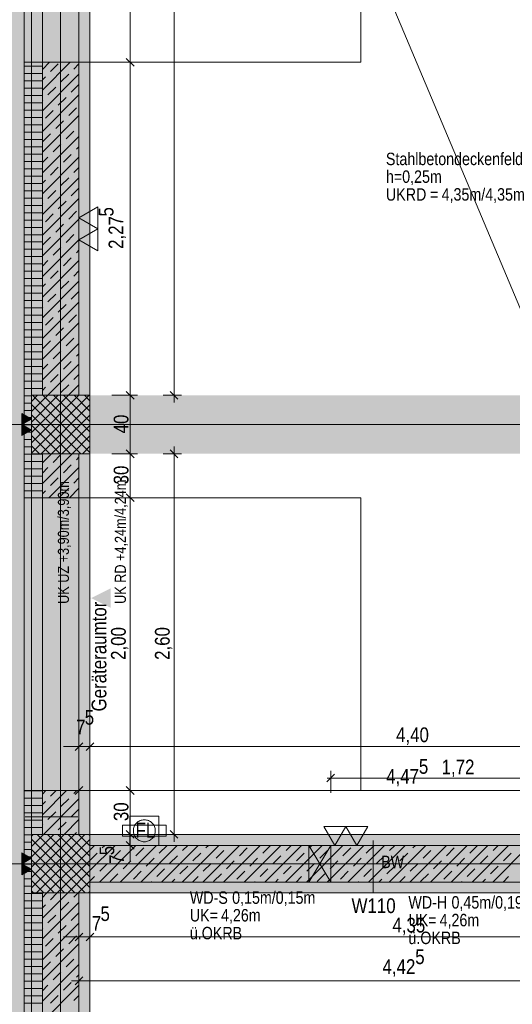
# Model space of a CAD drawing. Extents: x -620 to 300, y 62 to 1162.
# Tile 36 of 49: x -461 to -394, y 530 to 665. Entities that reach past the tile are written whole.
import ezdxf
from ezdxf.lldxf.tags import DXFTag

# ---------------------------------------------------------------- set-up
doc = ezdxf.new("R2010")
doc.units = 0
doc.layers.get('0').update_dxf_attribs({"lineweight": 13})
for name, color, linetype, lineweight, true_color in [('00_Beschriftung UZ', 3, 'Continuous', 35, 0x00ff00), ('30 -33 Aussenwände- 3 Aussenstützen', 7, 'Continuous', 50, 0x0000dd), ('30 -34 Innenwände- 1 tragend', 7, 'Continuous', 13, 0xdd0806), ('30 -34 Innenwände- 11 Durchbruch', 4, 'Continuous', 9, 0x00ffff), ('30 -34 Innenwände- 2 nichttragend', 7, 'Continuous', 18, 0xff7fe6), ('30 -34 Innenwände- 4 Türen_Fenster', 7, 'Continuous', 15, 0x9955ff), ('30 -35 Decken- 1 Konstruktion-Träger- Stahlbeton', 7, 'Continuous', 13, 0x33aa00), ('40 -47 Nutzungspez. Anlagen- 4 Feuerlöschanlagen', 7, 'Continuous', 9, 0xff7fff), ('70 -72 Beschriftung- 1 Beschriftung allgemein', 7, 'Continuous', 9, 0xff6633), ('70 -72 Beschriftung- 2 Beschriftung Bauteile', 7, 'Continuous', 9, 0x9999ff), ('70 -76 Bemaßung- 2 Allgemein', 9, 'Continuous', 5, 0x808080), ('iwb_Layout BA_Markierung', 7, 'Continuous', 9, 0xbadcdc), ('iwb_Schraffur_BW', 7, 'Continuous', 13, 0x7400e8), ('iwb_Schraffur_Unterzug', 7, 'Continuous', 5, 0xffffcc), ('iwb_Sichtbeton', 2, 'Continuous', 50, 0xffff00), ('iwb_Sichtbeton-Shading', 2, 'Continuous', 50, 0xffff00)]:
    doc.layers.add(name, color=color, linetype=linetype, lineweight=lineweight, true_color=true_color)
for name, color, linetype, lineweight in [('70 -71 Achsen- 1 Gebäudeachsen', 7, 'STRICHPUNKT2-A06G945V8I', 18), ('70 -73 Bauteildarst.- 2 verdeckt 0.15', 7, 'fein_strichliert-A06G945W8I', 15), ('70 -75 Raumstempel- 3 Wandstempel', 7, 'Continuous', 50), ('Keine', 7, 'Continuous', 9)]:
    doc.layers.add(name, color=color, linetype=linetype, lineweight=lineweight)
doc.styles.get("Standard").update_dxf_attribs({"font": 'ARIALN.TTF'})
tags = doc.linetypes.add('fein_strichliert-A06G945W8I', pattern=[4, 1, -2, 1]).pattern_tags.tags
tags[8:9] = [DXFTag(74, 4), DXFTag(75, 0), DXFTag(340, '0'), DXFTag(46, 0.0), DXFTag(50, 0.0), DXFTag(44, 0.0), DXFTag(45, 0.0)]
tags[6:7] = [DXFTag(74, 4), DXFTag(75, 0), DXFTag(340, '0'), DXFTag(46, 0.0), DXFTag(50, 0.0), DXFTag(44, 0.0), DXFTag(45, 0.0)]
tags[4:5] = [DXFTag(74, 4), DXFTag(75, 0), DXFTag(340, '0'), DXFTag(46, 0.0), DXFTag(50, 0.0), DXFTag(44, 0.0), DXFTag(45, 0.0)]
tags = doc.linetypes.add('STRICHPUNKT2-A06G945V8I', pattern=[12.7, 6.35, -3.175, 0, -3.175]).pattern_tags.tags
tags[10:11] = [DXFTag(74, 4), DXFTag(75, 0), DXFTag(340, '0'), DXFTag(46, 0.0), DXFTag(50, 0.0), DXFTag(44, 0.0), DXFTag(45, 0.0)]
tags[8:9] = [DXFTag(74, 4), DXFTag(75, 0), DXFTag(340, '0'), DXFTag(46, 0.0), DXFTag(50, 0.0), DXFTag(44, 0.0), DXFTag(45, 0.0)]
tags[6:7] = [DXFTag(74, 4), DXFTag(75, 0), DXFTag(340, '0'), DXFTag(46, 0.0), DXFTag(50, 0.0), DXFTag(44, 0.0), DXFTag(45, 0.0)]
tags[4:5] = [DXFTag(74, 4), DXFTag(75, 0), DXFTag(340, '0'), DXFTag(46, 0.0), DXFTag(50, 0.0), DXFTag(44, 0.0), DXFTag(45, 0.0)]

# ---------------------------------------------------------------- blocks, each defined once
blk = doc.blocks.new('Shading-A06G94398I', base_point=(-121.58, 831.65))
at = {"layer": 'iwb_Sichtbeton-Shading', "color": 51, "true_color": 0xffff7f}
blk.add_solid([(-363.88, 552.25), (-363.28, 551.65), (-451.58, 552.25), (-451.58, 551.65)], dxfattribs=at)
blk = doc.blocks.new('Polygon-A06G945N8I')
at = {"color": 0, "linetype": 'ByBlock', "lineweight": -2, "ltscale": 0.13}
blk.add_solid([(-458.9, 86.61), (-538.63, 86.4), (-458.74, 1083.81), (-538.63, 1083.81)], dxfattribs=at)
blk = doc.blocks.new('Referenz-A06G945X8I')
at = {"layer": '00_Beschriftung UZ', "color": 0, "linetype": 'Continuous', "lineweight": -2, "ltscale": 0.13}
for points in [[(-454.08, 584.4), (-451.41, 585.73), (-454.08, 587.07)], [(-448.74, 584.4), (-451.41, 585.73), (-448.74, 587.07)]]:
    blk.add_solid(points, dxfattribs=at)
at = {"layer": '30 -33 Aussenwände- 3 Aussenstützen', "color": 0, "lineweight": -2}
for p, q in [((-459.58, 612.62), (-458.75, 613.45)), ((-459.58, 611.21), (-457.33, 613.45)), ((-459.58, 609.79), (-455.92, 613.45)), ((-459.58, 608.38), (-454.5, 613.45)), ((-459.58, 606.96), (-453.09, 613.45)), ((-459.58, 605.55), (-451.68, 613.45)), ((-459.41, 613.45), (-451.58, 605.62)), ((-458, 613.45), (-451.58, 607.04)), ((-456.58, 613.45), (-451.58, 608.45)), ((-455.17, 613.45), (-451.58, 609.86)), ((-453.75, 613.45), (-451.58, 611.28)), ((-452.34, 613.45), (-451.58, 612.69)), ((-459.58, 612.21), (-452.83, 605.45)), ((-458.26, 605.45), (-451.58, 612.14)), ((-459.58, 610.79), (-454.24, 605.45)), ((-456.85, 605.45), (-451.58, 610.72)), ((-459.58, 609.38), (-455.65, 605.45)), ((-456.58, 609.45), (-454.58, 609.45)), ((-455.58, 610.45), (-455.58, 608.45)), ((-455.43, 605.45), (-451.58, 609.31)), ((-459.58, 607.96), (-457.07, 605.45)), ((-454.02, 605.45), (-451.58, 607.89)), ((-459.58, 606.55), (-458.48, 605.45)), ((-452.61, 605.45), (-451.58, 606.48)), ((-459.58, 553.22), (-459.35, 553.45)), ((-459.58, 551.81), (-457.94, 553.45)), ((-459.58, 550.4), (-456.52, 553.45)), ((-459.58, 548.98), (-455.11, 553.45)), ((-459.58, 547.57), (-453.69, 553.45)), ((-459.58, 546.15), (-452.28, 553.45)), ((-458.81, 553.45), (-451.58, 546.22)), ((-457.39, 553.45), (-451.58, 547.64)), ((-455.98, 553.45), (-451.58, 549.05)), ((-454.57, 553.45), (-451.58, 550.47)), ((-453.15, 553.45), (-451.58, 551.88)), ((-451.74, 553.45), (-451.58, 553.3)), ((-459.58, 552.81), (-452.22, 545.45)), ((-458.87, 545.45), (-451.58, 552.74)), ((-459.58, 551.4), (-453.64, 545.45)), ((-457.45, 545.45), (-451.58, 551.32)), ((-455.58, 550.45), (-455.58, 548.45)), ((-459.58, 549.98), (-455.05, 545.45)), ((-456.58, 549.45), (-454.58, 549.45)), ((-456.04, 545.45), (-451.58, 549.91)), ((-459.58, 548.57), (-456.47, 545.45)), ((-454.62, 545.45), (-451.58, 548.5)), ((-459.58, 547.15), (-457.88, 545.45)), ((-453.21, 545.45), (-451.58, 547.08)), ((-459.58, 545.74), (-459.29, 545.45)), ((-451.79, 545.45), (-451.58, 545.67))]:
    blk.add_line(p, q, dxfattribs=at)
at = {"layer": '30 -33 Aussenwände- 3 Aussenstützen', "color": 0, "linetype": 'Continuous', "lineweight": -2, "ltscale": 0.13}
for p, q in [((-451.58, 613.45), (-459.58, 613.45)), ((-459.58, 613.45), (-459.58, 605.45)), ((-451.58, 605.45), (-451.58, 613.45)), ((-459.58, 605.45), (-451.58, 605.45)), ((-451.58, 553.45), (-459.58, 553.45)), ((-459.58, 553.45), (-459.58, 545.45)), ((-451.58, 545.45), (-451.58, 553.45)), ((-459.58, 545.45), (-451.58, 545.45))]:
    blk.add_line(p, q, dxfattribs=at)
at = {"layer": '30 -34 Innenwände- 1 tragend', "color": 0, "linetype": 'Continuous', "lineweight": -2, "ltscale": 0.13}
for p, q in [((-460.58, 658.95), (-460.58, 613.45)), ((-453.08, 658.95), (-453.08, 613.45)), ((-453.08, 613.45), (-459.58, 613.45)), ((-460.58, 605.45), (-460.58, 599.45)), ((-453.08, 605.45), (-459.58, 605.45)), ((-453.08, 605.45), (-453.08, 599.45)), ((-460.58, 559.45), (-460.58, 553.45)), ((-453.08, 559.45), (-453.08, 553.45)), ((-453.08, 553.45), (-459.58, 553.45)), ((-451.58, 546.95), (-451.58, 551.95)), ((-451.58, 551.95), (-363.58, 551.95)), ((-451.58, 546.95), (-358.58, 546.95)), ((-460.58, 545.45), (-460.58, 388.45)), ((-453.08, 545.45), (-459.58, 545.45)), ((-453.08, 545.45), (-453.08, 478.75))]:
    blk.add_line(p, q, dxfattribs=at)
at = {"layer": '30 -34 Innenwände- 1 tragend', "color": 0, "lineweight": -2}
for p, q in [((-458.08, 657.96), (-457.09, 658.95)), ((-458.08, 655.13), (-454.26, 658.95)), ((-458.08, 658.95), (-458.08, 613.45)), ((-456.96, 657.67), (-455.9, 658.73)), ((-453.78, 658.02), (-453.08, 658.72)), ((-453.08, 658.95), (-453.08, 613.45)), ((-458.08, 652.31), (-453.08, 657.31)), ((-458.08, 656.55), (-457.67, 656.96)), ((-455.54, 656.26), (-454.48, 657.32)), ((-457.31, 654.49), (-456.25, 655.55)), ((-454.13, 654.84), (-453.08, 655.89)), ((-458.08, 649.48), (-453.08, 654.48)), ((-458.08, 653.72), (-458.02, 653.78)), ((-455.9, 653.07), (-454.84, 654.13)), ((-454.48, 651.66), (-453.42, 652.72)), ((-458.08, 646.65), (-453.08, 651.65)), ((-457.67, 651.31), (-456.6, 652.37)), ((-456.25, 649.89), (-455.19, 650.95)), ((-458.08, 643.82), (-453.08, 648.82)), ((-458.02, 648.12), (-456.96, 649.18)), ((-454.84, 648.48), (-453.78, 649.54)), ((-456.6, 646.71), (-455.54, 647.77)), ((-453.42, 647.06), (-453.08, 647.41)), ((-458.08, 645.23), (-457.31, 646)), ((-458.08, 640.99), (-453.08, 645.99)), ((-455.19, 645.29), (-454.13, 646.36)), ((-456.96, 643.53), (-455.9, 644.59)), ((-453.78, 643.88), (-453.08, 644.58)), ((-458.08, 638.16), (-453.08, 643.16)), ((-455.54, 642.11), (-454.48, 643.17)), ((-458.08, 642.41), (-457.67, 642.82)), ((-454.13, 640.7), (-453.08, 641.75)), ((-458.08, 635.33), (-453.08, 640.33)), ((-457.31, 640.35), (-456.25, 641.41)), ((-458.08, 639.58), (-458.02, 639.64)), ((-455.9, 638.93), (-454.84, 639.99)), ((-457.67, 637.16), (-456.6, 638.22)), ((-454.48, 637.52), (-453.42, 638.58)), ((-458.08, 632.51), (-453.08, 637.51)), ((-456.25, 635.75), (-455.19, 636.81)), ((-458.02, 633.98), (-456.96, 635.04)), ((-454.84, 634.33), (-453.78, 635.4)), ((-458.08, 629.68), (-453.08, 634.68)), ((-456.6, 632.57), (-455.54, 633.63)), ((-453.42, 632.92), (-453.08, 633.26)), ((-458.08, 631.09), (-457.31, 631.86)), ((-458.08, 626.85), (-453.08, 631.85)), ((-455.19, 631.15), (-454.13, 632.21)), ((-456.96, 629.39), (-455.9, 630.45)), ((-453.78, 629.74), (-453.08, 630.44)), ((-458.08, 624.02), (-453.08, 629.02)), ((-458.08, 628.26), (-457.67, 628.68)), ((-455.54, 627.97), (-454.48, 629.03)), ((-457.31, 626.2), (-456.25, 627.26)), ((-454.13, 626.56), (-453.08, 627.61)), ((-458.08, 621.19), (-453.08, 626.19)), ((-455.9, 624.79), (-454.84, 625.85)), ((-458.08, 625.44), (-458.02, 625.5)), ((-454.48, 623.37), (-453.42, 624.44)), ((-458.08, 618.36), (-453.08, 623.36)), ((-457.67, 623.02), (-456.6, 624.08)), ((-456.25, 621.61), (-455.19, 622.67)), ((-458.08, 615.54), (-453.08, 620.54)), ((-458.02, 619.84), (-456.96, 620.9)), ((-454.84, 620.19), (-453.78, 621.25)), ((-456.6, 618.42), (-455.54, 619.49)), ((-453.42, 618.78), (-453.08, 619.12)), ((-458.08, 616.95), (-457.31, 617.72)), ((-457.33, 613.45), (-453.08, 617.71)), ((-455.19, 617.01), (-454.13, 618.07)), ((-456.96, 615.24), (-455.9, 616.3)), ((-453.78, 615.6), (-453.08, 616.29)), ((-455.54, 613.83), (-454.48, 614.89)), ((-454.5, 613.45), (-453.08, 614.88)), ((-458.08, 614.12), (-457.67, 614.54)), ((-453.09, 613.45), (-453.08, 613.46)), ((-458.08, 604.22), (-456.85, 605.45)), ((-458.08, 601.39), (-454.02, 605.45)), ((-458.08, 605.45), (-458.08, 599.45)), ((-456.6, 604.28), (-455.54, 605.34)), ((-453.08, 605.45), (-453.08, 599.45)), ((-453.42, 604.64), (-453.08, 604.98)), ((-458.08, 602.81), (-457.31, 603.58)), ((-457.19, 599.45), (-453.08, 603.57)), ((-455.19, 602.87), (-454.13, 603.93)), ((-456.96, 601.1), (-455.9, 602.16)), ((-453.78, 601.45), (-453.08, 602.15)), ((-458.08, 599.98), (-457.67, 600.39)), ((-455.54, 599.69), (-454.48, 600.75)), ((-454.36, 599.45), (-453.08, 600.74)), ((-458.08, 559.45), (-458.08, 553.45)), ((-458.08, 558.97), (-457.59, 559.45)), ((-458.08, 556.14), (-454.76, 559.45)), ((-457.94, 553.45), (-453.08, 558.31)), ((-456.96, 558.67), (-456.18, 559.45)), ((-455.54, 557.26), (-454.48, 558.32)), ((-453.78, 559.03), (-453.35, 559.45)), ((-453.08, 559.45), (-453.08, 553.45)), ((-458.08, 557.55), (-457.67, 557.97)), ((-457.31, 555.49), (-456.25, 556.55)), ((-454.13, 555.85), (-453.08, 556.9)), ((-458.08, 554.72), (-458.02, 554.79)), ((-455.9, 554.08), (-454.84, 555.14)), ((-455.11, 553.45), (-453.08, 555.48)), ((-453.69, 553.45), (-453.42, 553.72)), ((-451.58, 551.32), (-450.95, 551.95)), ((-451.58, 548.5), (-448.12, 551.95)), ((-451.58, 551.32), (-450.95, 551.95)), ((-451.58, 548.5), (-448.12, 551.95)), ((-451.58, 551.95), (-363.58, 551.95)), ((-450.29, 546.95), (-445.29, 551.95)), ((-450.29, 546.95), (-445.29, 551.95)), ((-449.89, 551.6), (-449.54, 551.95)), ((-449.89, 551.6), (-449.54, 551.95)), ((-447.47, 546.95), (-442.47, 551.95)), ((-447.47, 546.95), (-442.47, 551.95)), ((-445.29, 550.54), (-444.23, 551.6)), ((-445.29, 550.54), (-444.23, 551.6)), ((-444.64, 546.95), (-439.64, 551.95)), ((-444.64, 546.95), (-439.64, 551.95)), ((-442.11, 550.9), (-441.05, 551.95)), ((-442.11, 550.9), (-441.05, 551.95)), ((-441.81, 546.95), (-436.81, 551.95)), ((-441.81, 546.95), (-436.81, 551.95)), ((-438.98, 546.95), (-433.98, 551.95)), ((-438.98, 546.95), (-433.98, 551.95)), ((-438.93, 551.25), (-438.22, 551.95)), ((-438.93, 551.25), (-438.22, 551.95)), ((-436.15, 546.95), (-431.15, 551.95)), ((-436.15, 546.95), (-431.15, 551.95)), ((-435.74, 551.6), (-435.39, 551.95)), ((-435.74, 551.6), (-435.39, 551.95)), ((-433.32, 546.95), (-428.32, 551.95)), ((-433.32, 546.95), (-428.32, 551.95)), ((-431.15, 550.54), (-430.09, 551.6)), ((-431.15, 550.54), (-430.09, 551.6)), ((-430.5, 546.95), (-425.5, 551.95)), ((-430.5, 546.95), (-425.5, 551.95)), ((-427.97, 550.9), (-426.91, 551.95)), ((-427.97, 550.9), (-426.91, 551.95)), ((-427.67, 546.95), (-422.67, 551.95)), ((-427.67, 546.95), (-422.67, 551.95)), ((-424.84, 546.95), (-419.84, 551.95)), ((-424.84, 546.95), (-419.84, 551.95)), ((-424.78, 551.25), (-424.08, 551.95)), ((-424.78, 551.25), (-424.08, 551.95)), ((-422.01, 546.95), (-417.01, 551.95)), ((-422.01, 546.95), (-417.01, 551.95)), ((-421.6, 551.6), (-421.25, 551.95)), ((-421.6, 551.6), (-421.25, 551.95)), ((-419.18, 546.95), (-414.18, 551.95)), ((-419.18, 546.95), (-414.18, 551.95)), ((-417.01, 550.54), (-415.95, 551.6)), ((-417.01, 550.54), (-415.95, 551.6)), ((-416.35, 546.95), (-411.35, 551.95)), ((-416.35, 546.95), (-411.35, 551.95)), ((-413.82, 550.9), (-412.77, 551.95)), ((-413.82, 550.9), (-412.77, 551.95)), ((-413.52, 546.95), (-408.52, 551.95)), ((-413.52, 546.95), (-408.52, 551.95)), ((-410.7, 546.95), (-405.7, 551.95)), ((-410.7, 546.95), (-405.7, 551.95)), ((-410.64, 551.25), (-409.94, 551.95)), ((-410.64, 551.25), (-409.94, 551.95)), ((-407.87, 546.95), (-402.87, 551.95)), ((-407.87, 546.95), (-402.87, 551.95)), ((-407.46, 551.6), (-407.11, 551.95)), ((-407.46, 551.6), (-407.11, 551.95)), ((-405.04, 546.95), (-400.04, 551.95)), ((-405.04, 546.95), (-400.04, 551.95)), ((-402.86, 550.54), (-401.8, 551.6)), ((-402.86, 550.54), (-401.8, 551.6)), ((-402.21, 546.95), (-397.21, 551.95)), ((-402.21, 546.95), (-397.21, 551.95)), ((-399.68, 550.9), (-398.63, 551.95)), ((-399.68, 550.9), (-398.63, 551.95)), ((-399.38, 546.95), (-394.38, 551.95)), ((-399.38, 546.95), (-394.38, 551.95)), ((-396.55, 546.95), (-391.55, 551.95)), ((-396.55, 546.95), (-391.55, 551.95)), ((-396.5, 551.25), (-395.8, 551.95)), ((-396.5, 551.25), (-395.8, 551.95)), ((-451.58, 549.91), (-450.59, 550.9)), ((-451.58, 549.91), (-450.59, 550.9)), ((-448.47, 550.19), (-447.41, 551.25)), ((-448.47, 550.19), (-447.41, 551.25)), ((-443.88, 549.13), (-442.82, 550.19)), ((-443.88, 549.13), (-442.82, 550.19)), ((-440.69, 549.48), (-439.63, 550.54)), ((-440.69, 549.48), (-439.63, 550.54)), ((-437.51, 549.84), (-436.45, 550.9)), ((-437.51, 549.84), (-436.45, 550.9)), ((-434.33, 550.19), (-433.27, 551.25)), ((-434.33, 550.19), (-433.27, 551.25)), ((-429.73, 549.13), (-428.67, 550.19)), ((-429.73, 549.13), (-428.67, 550.19)), ((-426.55, 549.48), (-425.49, 550.54)), ((-426.55, 549.48), (-425.49, 550.54)), ((-423.37, 549.84), (-422.31, 550.9)), ((-423.37, 549.84), (-422.31, 550.9)), ((-420.19, 550.19), (-419.13, 551.25)), ((-420.19, 550.19), (-419.13, 551.25)), ((-415.59, 549.13), (-414.53, 550.19)), ((-415.59, 549.13), (-414.53, 550.19)), ((-412.41, 549.48), (-411.35, 550.54)), ((-412.41, 549.48), (-411.35, 550.54)), ((-409.23, 549.84), (-408.17, 550.9)), ((-409.23, 549.84), (-408.17, 550.9)), ((-406.05, 550.19), (-404.99, 551.25)), ((-406.05, 550.19), (-404.99, 551.25)), ((-401.45, 549.13), (-400.39, 550.19)), ((-401.45, 549.13), (-400.39, 550.19)), ((-398.27, 549.48), (-397.21, 550.54)), ((-398.27, 549.48), (-397.21, 550.54)), ((-395.09, 549.84), (-394.03, 550.9)), ((-395.09, 549.84), (-394.03, 550.9)), ((-450.24, 548.42), (-449.18, 549.48)), ((-450.24, 548.42), (-449.18, 549.48)), ((-447.06, 548.77), (-446, 549.84)), ((-447.06, 548.77), (-446, 549.84)), ((-439.28, 548.07), (-438.22, 549.13)), ((-439.28, 548.07), (-438.22, 549.13)), ((-436.1, 548.42), (-435.04, 549.48)), ((-436.1, 548.42), (-435.04, 549.48)), ((-432.92, 548.77), (-431.86, 549.84)), ((-432.92, 548.77), (-431.86, 549.84)), ((-425.14, 548.07), (-424.08, 549.13)), ((-425.14, 548.07), (-424.08, 549.13)), ((-421.96, 548.42), (-420.9, 549.48)), ((-421.96, 548.42), (-420.9, 549.48)), ((-418.77, 548.77), (-417.71, 549.84)), ((-418.77, 548.77), (-417.71, 549.84)), ((-411, 548.07), (-409.94, 549.13)), ((-411, 548.07), (-409.94, 549.13)), ((-407.81, 548.42), (-406.75, 549.48)), ((-407.81, 548.42), (-406.75, 549.48)), ((-404.63, 548.77), (-403.57, 549.84)), ((-404.63, 548.77), (-403.57, 549.84)), ((-396.85, 548.07), (-395.79, 549.13)), ((-396.85, 548.07), (-395.79, 549.13)), ((-451.58, 547.08), (-450.95, 547.71)), ((-451.58, 547.08), (-450.95, 547.71)), ((-448.83, 547.01), (-447.77, 548.07)), ((-448.83, 547.01), (-447.77, 548.07)), ((-445.64, 547.36), (-444.58, 548.42)), ((-445.64, 547.36), (-444.58, 548.42)), ((-442.46, 547.71), (-441.4, 548.77)), ((-442.46, 547.71), (-441.4, 548.77)), ((-437.57, 546.95), (-436.81, 547.71)), ((-437.57, 546.95), (-436.81, 547.71)), ((-434.68, 547.01), (-433.62, 548.07)), ((-434.68, 547.01), (-433.62, 548.07)), ((-431.5, 547.36), (-430.44, 548.42)), ((-431.5, 547.36), (-430.44, 548.42)), ((-428.32, 547.71), (-427.26, 548.77)), ((-428.32, 547.71), (-427.26, 548.77)), ((-423.42, 546.95), (-422.66, 547.71)), ((-423.42, 546.95), (-422.66, 547.71)), ((-420.54, 547.01), (-419.48, 548.07)), ((-420.54, 547.01), (-419.48, 548.07)), ((-417.36, 547.36), (-416.3, 548.42)), ((-417.36, 547.36), (-416.3, 548.42)), ((-414.18, 547.71), (-413.12, 548.77)), ((-414.18, 547.71), (-413.12, 548.77)), ((-409.28, 546.95), (-408.52, 547.71)), ((-409.28, 546.95), (-408.52, 547.71)), ((-406.4, 547.01), (-405.34, 548.07)), ((-406.4, 547.01), (-405.34, 548.07)), ((-403.22, 547.36), (-402.16, 548.42)), ((-403.22, 547.36), (-402.16, 548.42)), ((-400.04, 547.71), (-398.98, 548.77)), ((-400.04, 547.71), (-398.98, 548.77)), ((-395.14, 546.95), (-394.38, 547.71)), ((-395.14, 546.95), (-394.38, 547.71)), ((-451.58, 546.95), (-358.58, 546.95)), ((-443.22, 546.95), (-443.17, 547.01)), ((-443.22, 546.95), (-443.17, 547.01)), ((-440.39, 546.95), (-439.99, 547.36)), ((-440.39, 546.95), (-439.99, 547.36)), ((-429.08, 546.95), (-429.03, 547.01)), ((-429.08, 546.95), (-429.03, 547.01)), ((-426.25, 546.95), (-425.85, 547.36)), ((-426.25, 546.95), (-425.85, 547.36)), ((-414.94, 546.95), (-414.89, 547.01)), ((-414.94, 546.95), (-414.89, 547.01)), ((-412.11, 546.95), (-411.7, 547.36)), ((-412.11, 546.95), (-411.7, 547.36)), ((-400.8, 546.95), (-400.74, 547.01)), ((-400.8, 546.95), (-400.74, 547.01)), ((-397.97, 546.95), (-397.56, 547.36)), ((-397.97, 546.95), (-397.56, 547.36)), ((-458.08, 544.82), (-457.45, 545.45)), ((-458.08, 542), (-454.62, 545.45)), ((-458.08, 545.45), (-458.08, 388.45)), ((-456.96, 544.53), (-456.04, 545.45)), ((-453.78, 544.89), (-453.21, 545.45)), ((-453.08, 545.45), (-453.08, 388.45)), ((-458.08, 539.17), (-453.08, 544.17)), ((-458.08, 543.41), (-457.67, 543.83)), ((-455.54, 543.12), (-454.48, 544.18)), ((-457.31, 541.35), (-456.25, 542.41)), ((-454.13, 541.7), (-453.08, 542.75)), ((-458.08, 536.34), (-453.08, 541.34)), ((-455.9, 539.94), (-454.84, 541)), ((-458.08, 540.58), (-458.02, 540.64)), ((-454.48, 538.52), (-453.42, 539.58)), ((-458.08, 533.51), (-453.08, 538.51)), ((-457.67, 538.17), (-456.6, 539.23)), ((-456.25, 536.75), (-455.19, 537.81)), ((-458.08, 530.68), (-453.08, 535.68)), ((-458.02, 534.99), (-456.96, 536.05)), ((-454.84, 535.34), (-453.78, 536.4)), ((-456.6, 533.57), (-455.54, 534.63)), ((-453.42, 533.93), (-453.08, 534.27)), ((-458.08, 532.1), (-457.31, 532.86)), ((-458.08, 527.85), (-453.08, 532.85)), ((-455.19, 532.16), (-454.13, 533.22)), ((-456.96, 530.39), (-455.9, 531.45)), ((-453.78, 530.74), (-453.08, 531.44))]:
    blk.add_line(p, q, dxfattribs=at)
at = {"layer": '30 -34 Innenwände- 11 Durchbruch', "color": 0, "linetype": 'Continuous', "lineweight": -2, "ltscale": 0.13}
for p, q in [((-421.68, 551.95), (-418.68, 551.95)), ((-418.68, 551.95), (-421.68, 546.95)), ((-418.68, 546.95), (-421.68, 551.95)), ((-421.68, 546.95), (-421.68, 551.95)), ((-421.68, 551.95), (-418.68, 546.95)), ((-418.68, 551.95), (-421.68, 546.95)), ((-418.68, 546.95), (-418.68, 551.95)), ((-421.68, 546.95), (-418.68, 546.95))]:
    blk.add_line(p, q, dxfattribs=at)
at = {"layer": '30 -34 Innenwände- 11 Durchbruch', "color": 0, "lineweight": -2}
for points in [[(-421.68, 546.95), (-421.68, 551.95), (-420.18, 549.45)], [(-418.68, 546.95), (-420.18, 549.45), (-418.68, 551.95)]]:
    blk.add_solid(points, dxfattribs=at)
at = {"layer": '30 -34 Innenwände- 2 nichttragend', "color": 0, "lineweight": -2}
for p, q in [((-460.58, 658.95), (-460.58, 613.45)), ((-460.58, 658.39), (-458.08, 658.39)), ((-458.08, 658.95), (-458.08, 613.45)), ((-460.58, 657.39), (-458.08, 657.39)), ((-460.58, 656.39), (-458.08, 656.39)), ((-460.58, 655.39), (-458.08, 655.39)), ((-460.58, 654.39), (-458.08, 654.39)), ((-460.58, 653.39), (-458.08, 653.39)), ((-460.58, 652.39), (-458.08, 652.39)), ((-460.58, 651.39), (-458.08, 651.39)), ((-460.58, 650.39), (-458.08, 650.39)), ((-460.58, 649.39), (-458.08, 649.39)), ((-460.58, 648.39), (-458.08, 648.39)), ((-460.58, 647.39), (-458.08, 647.39)), ((-460.58, 646.39), (-458.08, 646.39)), ((-460.58, 645.39), (-458.08, 645.39)), ((-460.58, 644.39), (-458.08, 644.39)), ((-460.58, 643.39), (-458.08, 643.39)), ((-460.58, 642.39), (-458.08, 642.39)), ((-460.58, 641.39), (-458.08, 641.39)), ((-460.58, 640.39), (-458.08, 640.39)), ((-460.58, 639.39), (-458.08, 639.39)), ((-460.58, 638.39), (-458.08, 638.39)), ((-460.58, 637.39), (-458.08, 637.39)), ((-460.58, 636.39), (-458.08, 636.39)), ((-460.58, 635.39), (-458.08, 635.39)), ((-460.58, 634.39), (-458.08, 634.39)), ((-460.58, 633.39), (-458.08, 633.39)), ((-460.58, 632.39), (-458.08, 632.39)), ((-460.58, 631.39), (-458.08, 631.39)), ((-460.58, 630.39), (-458.08, 630.39)), ((-460.58, 629.39), (-458.08, 629.39)), ((-460.58, 628.39), (-458.08, 628.39)), ((-460.58, 627.39), (-458.08, 627.39)), ((-460.58, 626.39), (-458.08, 626.39)), ((-460.58, 625.39), (-458.08, 625.39)), ((-460.58, 624.39), (-458.08, 624.39)), ((-460.58, 623.39), (-458.08, 623.39)), ((-460.58, 622.39), (-458.08, 622.39)), ((-460.58, 621.39), (-458.08, 621.39)), ((-460.58, 620.39), (-458.08, 620.39)), ((-460.58, 619.39), (-458.08, 619.39)), ((-460.58, 618.39), (-458.08, 618.39)), ((-460.58, 617.39), (-458.08, 617.39)), ((-460.58, 616.39), (-458.08, 616.39)), ((-460.58, 615.39), (-458.08, 615.39)), ((-460.58, 614.39), (-458.08, 614.39)), ((-460.58, 613.45), (-460.58, 605.45)), ((-459.58, 613.45), (-459.58, 605.45)), ((-460.58, 613.39), (-459.58, 613.39)), ((-460.58, 612.39), (-459.58, 612.39)), ((-460.58, 611.39), (-459.58, 611.39)), ((-460.58, 610.39), (-459.58, 610.39)), ((-460.58, 609.39), (-459.58, 609.39)), ((-460.58, 608.39), (-459.58, 608.39)), ((-460.58, 607.39), (-459.58, 607.39)), ((-460.58, 606.39), (-459.58, 606.39)), ((-460.58, 605.45), (-460.58, 599.45)), ((-460.58, 605.39), (-458.08, 605.39)), ((-458.08, 605.45), (-458.08, 599.45)), ((-460.58, 604.39), (-458.08, 604.39)), ((-460.58, 603.39), (-458.08, 603.39)), ((-460.58, 602.39), (-458.08, 602.39)), ((-460.58, 601.39), (-458.08, 601.39)), ((-460.58, 600.39), (-458.08, 600.39)), ((-460.58, 559.45), (-460.58, 553.45)), ((-460.58, 559.39), (-458.08, 559.39)), ((-460.58, 558.39), (-458.08, 558.39)), ((-458.08, 559.45), (-458.08, 553.45)), ((-460.58, 557.39), (-458.08, 557.39)), ((-460.58, 556.39), (-458.08, 556.39)), ((-460.58, 555.39), (-458.08, 555.39)), ((-460.58, 554.39), (-458.08, 554.39)), ((-460.58, 553.45), (-460.58, 545.45)), ((-460.58, 553.39), (-459.58, 553.39)), ((-459.58, 553.45), (-459.58, 545.45)), ((-460.58, 552.39), (-459.58, 552.39)), ((-460.58, 551.39), (-459.58, 551.39)), ((-460.58, 550.39), (-459.58, 550.39)), ((-460.58, 549.39), (-459.58, 549.39)), ((-460.58, 548.39), (-459.58, 548.39)), ((-460.58, 547.39), (-459.58, 547.39)), ((-460.58, 546.39), (-459.58, 546.39)), ((-460.58, 545.45), (-460.58, 388.45)), ((-460.58, 545.39), (-458.08, 545.39)), ((-458.08, 545.45), (-458.08, 388.45)), ((-460.58, 544.39), (-458.08, 544.39)), ((-460.58, 543.39), (-458.08, 543.39)), ((-460.58, 542.39), (-458.08, 542.39)), ((-460.58, 541.39), (-458.08, 541.39)), ((-460.58, 540.39), (-458.08, 540.39)), ((-460.58, 539.39), (-458.08, 539.39)), ((-460.58, 538.39), (-458.08, 538.39)), ((-460.58, 537.39), (-458.08, 537.39)), ((-460.58, 536.39), (-458.08, 536.39)), ((-460.58, 535.39), (-458.08, 535.39)), ((-460.58, 534.39), (-458.08, 534.39)), ((-460.58, 533.39), (-458.08, 533.39)), ((-460.58, 532.39), (-458.08, 532.39)), ((-460.58, 531.39), (-458.08, 531.39)), ((-460.58, 530.39), (-458.08, 530.39))]:
    blk.add_line(p, q, dxfattribs=at)
at = {"layer": '30 -34 Innenwände- 2 nichttragend', "color": 0, "linetype": 'Continuous', "lineweight": -2, "ltscale": 0.13}
for p, q in [((-460.58, 613.45), (-460.58, 605.45)), ((-459.58, 613.45), (-459.58, 605.45)), ((-460.58, 553.45), (-460.58, 545.45)), ((-459.58, 553.45), (-459.58, 545.45))]:
    blk.add_line(p, q, dxfattribs=at)
at = {"layer": '30 -34 Innenwände- 4 Türen_Fenster', "color": 0, "linetype": 'Continuous', "lineweight": -2, "ltscale": 0.13}
for p, q in [((-460.58, 658.95), (-460.58, 698.95)), ((-460.58, 698.95), (-460.58, 658.95)), ((-458.08, 698.95), (-458.08, 658.95)), ((-458.08, 698.95), (-458.08, 658.95)), ((-453.08, 698.95), (-453.08, 658.95)), ((-453.08, 698.95), (-453.08, 658.95)), ((-453.08, 658.95), (-460.58, 658.95)), ((-460.58, 599.45), (-453.08, 599.45)), ((-460.58, 559.45), (-460.58, 599.45)), ((-460.58, 599.45), (-460.58, 559.45)), ((-458.08, 599.45), (-458.08, 559.45)), ((-458.08, 599.45), (-458.08, 559.45)), ((-453.08, 599.45), (-453.08, 559.45)), ((-453.08, 599.45), (-453.08, 559.45)), ((-453.08, 559.45), (-460.58, 559.45))]:
    blk.add_line(p, q, dxfattribs=at)
at = {"layer": '30 -35 Decken- 1 Konstruktion-Träger- Stahlbeton', "color": 0, "linetype": 'fein_strichliert-A06G945W8I', "lineweight": -2, "ltscale": 0.13}
for p, q in [((-459.58, 227.45), (-459.58, 770.45)), ((-451.58, 227.45), (-451.58, 770.45)), ((-451.58, 553.45), (35.42, 553.45)), ((-451.58, 545.45), (35.42, 545.45))]:
    blk.add_line(p, q, dxfattribs=at)
at = {"layer": '30 -35 Decken- 1 Konstruktion-Träger- Stahlbeton', "color": 0, "lineweight": -2}
blk.add_line((-451.58, 553.45), (-451.58, 545.45), dxfattribs=at)
at = {"layer": '40 -47 Nutzungspez. Anlagen- 4 Feuerlöschanlagen', "color": 0, "linetype": 'Continuous', "lineweight": -2, "ltscale": 0.13}
for p, q in [((-446.15, 551.95), (-446.15, 555.95)), ((-446.15, 555.95), (-442.15, 555.95)), ((-442.15, 555.95), (-442.15, 551.95)), ((-447.15, 553.2), (-447.15, 554.7)), ((-447.15, 554.7), (-441.15, 554.7)), ((-445.64, 554.1), (-445.62, 554.25)), ((-445.62, 554.25), (-445.58, 554.39)), ((-445.58, 554.39), (-445.53, 554.53)), ((-445.53, 554.53), (-445.47, 554.66)), ((-445.47, 554.66), (-445.39, 554.79)), ((-445.39, 554.79), (-445.31, 554.91)), ((-445.31, 554.91), (-445.21, 555.01)), ((-445.21, 555.01), (-445.1, 555.11)), ((-445.1, 555.11), (-444.98, 555.2)), ((-444.98, 555.2), (-444.85, 555.28)), ((-444.85, 555.28), (-444.72, 555.34)), ((-444.72, 555.34), (-444.58, 555.39)), ((-444.58, 555.39), (-444.44, 555.42)), ((-444.44, 555.42), (-444.29, 555.45)), ((-444.29, 555.45), (-444.15, 555.45)), ((-444.15, 555.45), (-444, 555.45)), ((-444, 555.45), (-443.85, 555.42)), ((-443.85, 555.42), (-443.71, 555.39)), ((-443.71, 555.39), (-443.57, 555.34)), ((-443.57, 555.34), (-443.44, 555.28)), ((-443.44, 555.28), (-443.31, 555.2)), ((-443.31, 555.2), (-443.2, 555.11)), ((-443.2, 555.11), (-443.09, 555.01)), ((-443.09, 555.01), (-442.99, 554.91)), ((-442.99, 554.91), (-442.9, 554.79)), ((-442.9, 554.79), (-442.82, 554.66)), ((-442.82, 554.66), (-442.76, 554.53)), ((-442.76, 554.53), (-442.71, 554.39)), ((-442.71, 554.39), (-442.68, 554.25)), ((-442.68, 554.25), (-442.65, 554.1)), ((-441.15, 554.7), (-441.15, 553.2)), ((-441.15, 553.2), (-447.15, 553.2)), ((-445.65, 553.95), (-445.64, 554.1)), ((-445.64, 553.81), (-445.65, 553.95)), ((-445.62, 553.66), (-445.64, 553.81)), ((-445.58, 553.52), (-445.62, 553.66)), ((-445.53, 553.38), (-445.58, 553.52)), ((-445.47, 553.25), (-445.53, 553.38)), ((-445.39, 553.12), (-445.47, 553.25)), ((-445.31, 553), (-445.39, 553.12)), ((-445.21, 552.89), (-445.31, 553)), ((-445.1, 552.79), (-445.21, 552.89)), ((-443.09, 552.89), (-443.2, 552.79)), ((-442.99, 553), (-443.09, 552.89)), ((-442.9, 553.12), (-442.99, 553)), ((-442.82, 553.25), (-442.9, 553.12)), ((-442.76, 553.38), (-442.82, 553.25)), ((-442.71, 553.52), (-442.76, 553.38)), ((-442.68, 553.66), (-442.71, 553.52)), ((-442.65, 553.81), (-442.68, 553.66)), ((-442.65, 554.1), (-442.65, 553.95)), ((-442.65, 553.95), (-442.65, 553.81)), ((-442.15, 551.95), (-446.15, 551.95)), ((-444.98, 552.71), (-445.1, 552.79)), ((-444.85, 552.63), (-444.98, 552.71)), ((-444.72, 552.57), (-444.85, 552.63)), ((-444.58, 552.52), (-444.72, 552.57)), ((-444.44, 552.48), (-444.58, 552.52)), ((-444.29, 552.46), (-444.44, 552.48)), ((-444.15, 552.45), (-444.29, 552.46)), ((-444, 552.46), (-444.15, 552.45)), ((-443.85, 552.48), (-444, 552.46)), ((-443.71, 552.52), (-443.85, 552.48)), ((-443.57, 552.57), (-443.71, 552.52)), ((-443.44, 552.63), (-443.57, 552.57)), ((-443.31, 552.71), (-443.44, 552.63)), ((-443.2, 552.79), (-443.31, 552.71))]:
    blk.add_line(p, q, dxfattribs=at)
at = {"layer": '70 -71 Achsen- 1 Gebäudeachsen', "color": 0, "linetype": 'STRICHPUNKT2-A06G945V8I', "lineweight": -2, "ltscale": 0.13}
for p, q in [((-455.58, 1084.39), (-455.58, 84.95)), ((-538.63, 609.45), (76.5, 609.45)), ((-538.63, 549.45), (76.5, 549.45))]:
    blk.add_line(p, q, dxfattribs=at)
at = {"layer": '70 -72 Beschriftung- 1 Beschriftung allgemein', "color": 0, "linetype": 'fein_strichliert-A06G945W8I', "lineweight": -2, "ltscale": 0.13}
blk.add_line((-455.58, 774.45), (-360.76, 549.14), dxfattribs=at)
at = {"layer": '70 -72 Beschriftung- 2 Beschriftung Bauteile', "color": 0, "lineweight": -2}
for p, q in [((-450.48, 639.2), (-453.08, 637.7)), ((-450.48, 636.2), (-450.48, 639.2)), ((-453.08, 637.7), (-450.48, 636.2)), ((-450.48, 636.2), (-453.08, 634.7)), ((-450.48, 633.2), (-450.48, 636.2)), ((-453.08, 634.7), (-450.48, 633.2)), ((-459.58, 610.2), (-460.88, 610.95)), ((-460.88, 610.95), (-460.88, 609.45)), ((-460.88, 609.45), (-459.58, 610.2)), ((-459.58, 608.7), (-460.88, 609.45)), ((-460.88, 609.45), (-460.88, 607.95)), ((-460.88, 607.95), (-459.58, 608.7)), ((-418.13, 551.95), (-419.63, 554.55)), ((-419.63, 554.55), (-416.63, 554.55)), ((-416.63, 554.55), (-418.13, 551.95)), ((-415.13, 551.95), (-416.63, 554.55)), ((-416.63, 554.55), (-413.63, 554.55)), ((-413.63, 554.55), (-415.13, 551.95)), ((-459.58, 550.2), (-460.88, 550.95)), ((-460.88, 550.95), (-460.88, 549.45)), ((-460.88, 549.45), (-459.58, 550.2)), ((-459.58, 548.7), (-460.88, 549.45)), ((-460.88, 549.45), (-460.88, 547.95)), ((-460.88, 547.95), (-459.58, 548.7))]:
    blk.add_line(p, q, dxfattribs=at)
for points in [[(-460.88, 609.45), (-460.88, 610.95), (-459.58, 610.2)], [(-460.88, 607.95), (-460.88, 609.45), (-459.58, 608.7)], [(-460.88, 549.45), (-460.88, 550.95), (-459.58, 550.2)], [(-460.88, 547.95), (-460.88, 549.45), (-459.58, 548.7)]]:
    blk.add_solid(points, dxfattribs=at)
at = {"layer": '70 -73 Bauteildarst.- 2 verdeckt 0.15', "color": 0, "linetype": 'fein_strichliert-A06G945W8I', "lineweight": -2, "ltscale": 0.13}
for p, q in [((-414.58, 658.95), (-414.58, 698.95)), ((-453.08, 658.95), (-414.58, 658.95)), ((-414.58, 599.45), (-453.08, 599.45)), ((-414.58, 559.45), (-414.58, 599.45)), ((-453.08, 559.45), (-414.58, 559.45))]:
    blk.add_line(p, q, dxfattribs=at)
at = {"layer": '70 -76 Bemaßung- 2 Allgemein', "color": 0, "linetype": 'Continuous', "lineweight": -2, "ltscale": 0.13}
for p, q in [((-440.08, 614.51), (-440.08, 769.39)), ((-446.08, 660.01), (-446.08, 697.89)), ((-445.55, 658.42), (-446.61, 659.48)), ((-446.61, 659.48), (-445.55, 658.42)), ((-446.08, 657.95), (-446.08, 660.01)), ((-446.08, 659.95), (-446.08, 657.89)), ((-448.58, 658.95), (-445.08, 658.95)), ((-448.58, 658.95), (-445.08, 658.95)), ((-446.08, 614.51), (-446.08, 657.89)), ((-448.58, 613.45), (-445.08, 613.45)), ((-448.58, 613.45), (-445.08, 613.45)), ((-445.55, 612.92), (-446.61, 613.98)), ((-446.61, 613.98), (-445.55, 612.92)), ((-446.08, 612.45), (-446.08, 614.51)), ((-446.08, 614.45), (-446.08, 612.39)), ((-441.58, 613.45), (-439.08, 613.45)), ((-439.55, 612.92), (-440.61, 613.98)), ((-440.08, 612.45), (-440.08, 614.51)), ((-446.08, 606.51), (-446.08, 612.39)), ((-448.58, 605.45), (-445.08, 605.45)), ((-448.58, 605.45), (-445.08, 605.45)), ((-446.61, 605.98), (-445.55, 604.92)), ((-445.55, 604.92), (-446.61, 605.98)), ((-446.08, 604.45), (-446.08, 606.51)), ((-446.08, 606.45), (-446.08, 604.39)), ((-441.58, 605.45), (-439.08, 605.45)), ((-440.61, 605.98), (-439.55, 604.92)), ((-440.08, 606.45), (-440.08, 604.39)), ((-446.08, 600.51), (-446.08, 604.39)), ((-440.08, 554.51), (-440.08, 604.39)), ((-445.55, 598.92), (-446.61, 599.98)), ((-446.61, 599.98), (-445.55, 598.92)), ((-446.08, 598.45), (-446.08, 600.51)), ((-446.08, 600.45), (-446.08, 598.39)), ((-448.58, 599.45), (-445.08, 599.45)), ((-448.58, 599.45), (-445.08, 599.45)), ((-446.08, 560.51), (-446.08, 598.39)), ((-453.08, 562.95), (-453.08, 566.45)), ((-451.58, 562.95), (-451.58, 566.45)), ((-451.58, 562.95), (-451.58, 566.45)), ((-454.14, 565.45), (-455.2, 565.45)), ((-452.08, 565.45), (-454.14, 565.45)), ((-452.55, 565.98), (-453.61, 564.92)), ((-451.58, 565.45), (-453.08, 565.45)), ((-452.58, 565.45), (-450.52, 565.45)), ((-452.58, 565.45), (-450.52, 565.45)), ((-452.11, 564.92), (-451.05, 565.98)), ((-452.11, 564.92), (-451.05, 565.98)), ((-364.64, 565.45), (-450.52, 565.45)), ((-450.52, 565.45), (-449.46, 565.45)), ((-419.21, 560.62), (-418.15, 561.69)), ((-419.18, 561.15), (-417.62, 561.15)), ((-418.68, 559.15), (-418.68, 562.15)), ((-385.34, 561.15), (-417.62, 561.15)), ((-453.61, 558.92), (-452.55, 559.98)), ((-453.08, 556.95), (-453.08, 560.45)), ((-445.55, 558.92), (-446.61, 559.98)), ((-446.61, 559.98), (-445.55, 558.92)), ((-446.08, 558.45), (-446.08, 560.51)), ((-446.08, 560.45), (-446.08, 558.39)), ((-454.08, 559.45), (-452.02, 559.45)), ((-364.64, 559.45), (-452.02, 559.45)), ((-448.58, 559.45), (-445.08, 559.45)), ((-448.58, 559.45), (-445.08, 559.45)), ((-446.08, 554.51), (-446.08, 558.39)), ((-446.08, 554.51), (-446.08, 555.57)), ((-446.08, 552.45), (-446.08, 554.51)), ((-446.08, 552.45), (-446.08, 554.51)), ((-440.08, 552.45), (-440.08, 554.51)), ((-448.58, 553.45), (-445.08, 553.45)), ((-448.58, 553.45), (-445.08, 553.45)), ((-445.55, 552.92), (-446.61, 553.98)), ((-445.55, 552.92), (-446.61, 553.98)), ((-446.08, 551.95), (-446.08, 553.45)), ((-446.08, 552.95), (-446.08, 550.89)), ((-442.58, 553.45), (-439.08, 553.45)), ((-439.55, 552.92), (-440.61, 553.98)), ((-448.58, 551.95), (-445.08, 551.95)), ((-446.61, 552.48), (-445.55, 551.42)), ((-446.08, 550.89), (-446.08, 549.83)), ((-453.08, 541.95), (-453.08, 538.45)), ((-451.58, 541.95), (-451.58, 538.45)), ((-451.58, 541.95), (-451.58, 538.45)), ((-454.14, 539.45), (-455.2, 539.45)), ((-452.08, 539.45), (-454.14, 539.45)), ((-452.55, 539.98), (-453.61, 538.92)), ((-451.58, 539.45), (-453.08, 539.45)), ((-452.58, 539.45), (-450.52, 539.45)), ((-452.58, 539.45), (-450.52, 539.45)), ((-452.11, 538.92), (-451.05, 539.98)), ((-452.11, 538.92), (-451.05, 539.98)), ((-365.64, 539.45), (-450.52, 539.45)), ((-450.52, 539.45), (-449.46, 539.45)), ((-453.08, 535.95), (-453.08, 532.45)), ((-454.08, 533.45), (-452.02, 533.45)), ((-453.61, 532.92), (-452.55, 533.98)), ((-365.64, 533.45), (-452.02, 533.45))]:
    blk.add_line(p, q, dxfattribs=at)
at = {"layer": 'Keine', "color": 0, "lineweight": -2}
for p, q in [((-460.41, 555.84), (-453.24, 555.84)), ((-412.9, 545.43), (-412.9, 552.6))]:
    blk.add_line(p, q, dxfattribs=at)
at = {"layer": '00_Beschriftung UZ', "color": 0, "linetype": 'ByBlock', "lineweight": -2, "ltscale": 0.13, "char_height": 1.5103, "attachment_point": 1, "rotation": 90}
for s, insert in [('{\\fArial Narrow;UK UZ +3,90m/3,90m}', (-455.96, 584.95)), ('{\\fArial Narrow;UK RD +4,24m/4,24m}', (-448.18, 584.95))]:
    blk.add_mtext(s, dxfattribs=dict(at, insert=insert))
at = {"layer": '30 -34 Innenwände- 11 Durchbruch', "color": 0, "linetype": 'Continuous', "lineweight": -2, "ltscale": 0.13, "char_height": 1.7, "attachment_point": 1}
for s, insert in [('{\\fArial Narrow;WD-S}', (-437.93, 545.67)), ('{\\fArial Narrow;0,15m/0,15m}', (-432.15, 545.67)), ('{\\fArial Narrow;WD-H}', (-408.07, 545.02)), ('{\\fArial Narrow;0,45m/0,19m}', (-402.18, 545.02)), ('{\\fArial Narrow;UK=}', (-437.93, 543.26)), ('{\\fArial Narrow;4,26m}', (-433.67, 543.26)), ('{\\fArial Narrow;UK=}', (-408.07, 542.6)), ('{\\fArial Narrow;4,26m}', (-403.81, 542.6)), ('{\\fArial Narrow;ü.OKRB}', (-437.93, 540.82)), ('{\\fArial Narrow;ü.OKRB}', (-408.07, 540.17))]:
    blk.add_mtext(s, dxfattribs=dict(at, insert=insert))
at = {"layer": '40 -47 Nutzungspez. Anlagen- 4 Feuerlöschanlagen', "color": 0, "linetype": 'Continuous', "lineweight": -2, "ltscale": 0.13, "insert": (-445.35, 555.04), "char_height": 2.0138, "attachment_point": 1}
blk.add_mtext('{\\fArial Narrow;FL}', dxfattribs=at)
at = {"layer": '70 -72 Beschriftung- 1 Beschriftung allgemein', "color": 0, "linetype": 'Continuous', "lineweight": -2, "ltscale": 0.13, "char_height": 1.7, "attachment_point": 1}
for s, insert in [('{\\fArial Narrow;Stahlbetondeckenfeld}', (-411.14, 646.59)), ('{\\fArial Narrow;h=0,25m}', (-411.14, 644.17)), ('{\\fArial Narrow;UKRD}', (-411.14, 641.74)), ('{\\fArial Narrow;4,35m/4,35m}', (-403.53, 641.74)), ('{\\fArial Narrow;=}', (-405.13, 641.74))]:
    blk.add_mtext(s, dxfattribs=dict(at, insert=insert))
at = {"layer": '70 -72 Beschriftung- 1 Beschriftung allgemein', "color": 0, "linetype": 'Continuous', "lineweight": -2, "ltscale": 0.13, "insert": (-451.35, 570.25), "char_height": 2.0138, "attachment_point": 1, "rotation": 90}
blk.add_mtext('{\\fArial Narrow;Geräteraumtor}', dxfattribs=at)
at = {"layer": '70 -75 Raumstempel- 3 Wandstempel', "color": 0, "linetype": 'Continuous', "lineweight": -2, "ltscale": 0.13, "attachment_point": 1}
for s, insert, char_height in [('{\\fArial Narrow;BW}', (-411.79, 550.54), 1.7), ('{\\fArial Narrow;W110}', (-415.84, 544.72), 2.0138)]:
    blk.add_mtext(s, dxfattribs=dict(at, insert=insert, char_height=char_height))
at = {"layer": '70 -76 Bemaßung- 2 Allgemein', "color": 0, "linetype": 'Continuous', "lineweight": -2, "ltscale": 0.13, "char_height": 2.0138, "attachment_point": 1, "rotation": 90}
for s, insert in [('{\\fArial Narrow;5}', (-450.37, 637.87)), ('{\\fArial Narrow;2,27}', (-449.03, 633.44)), ('{\\fArial Narrow;40}', (-448.33, 608.24)), ('{\\fArial Narrow;30}', (-448.33, 601.27)), ('{\\fArial Narrow;2,00}', (-448.7, 577.29)), ('{\\fArial Narrow;2,60}', (-442.7, 577.29)), ('{\\fArial Narrow;30}', (-448.33, 555.27)), ('{\\fArial Narrow;5}', (-450.27, 550.6)), ('{\\fArial Narrow;7}', (-448.92, 549.42))]:
    blk.add_mtext(s, dxfattribs=dict(at, insert=insert))
at = {"layer": '70 -76 Bemaßung- 2 Allgemein', "color": 0, "linetype": 'Continuous', "lineweight": -2, "ltscale": 0.13, "char_height": 2.0138, "attachment_point": 1}
for s, insert in [('{\\fArial Narrow;5}', (-452.29, 570.46)), ('{\\fArial Narrow;7}', (-453.47, 569.12)), ('{\\fArial Narrow;4,40}', (-409.76, 568.07)), ('{\\fArial Narrow;5}', (-406.64, 563.75)), ('{\\fArial Narrow;1,72}', (-403.54, 563.67)), ('{\\fArial Narrow;4,47}', (-411.11, 562.4)), ('{\\fArial Narrow;5}', (-450.14, 543.64)), ('{\\fArial Narrow;7}', (-451.32, 542.3)), ('{\\fArial Narrow;4,35}', (-410.26, 542.07)), ('{\\fArial Narrow;5}', (-407.14, 537.75)), ('{\\fArial Narrow;4,42}', (-411.61, 536.4))]:
    blk.add_mtext(s, dxfattribs=dict(at, insert=insert))
blk = doc.blocks.new('Referenz-A06G945Z8I')
at = {"layer": 'iwb_Schraffur_BW', "linetype": 'Continuous', "ltscale": 0.13}
blk.add_hatch(color=256, dxfattribs=at).paths.add_polyline_path([(-458.08, 776.95), (-358.58, 776.95), (-358.58, 546.95), (-453.08, 546.95), (-453.08, 316.35), (-458.08, 316.35), (-458.08, 551.95), (-363.58, 551.95), (-363.58, 771.95), (-458.08, 771.95)])
at = {"layer": 'iwb_Schraffur_Unterzug', "linetype": 'Continuous', "ltscale": 0.13}
for points in [[(-459.58, 227.45), (-459.58, 830.45), (-451.58, 227.45), (-451.58, 830.45)], [(-451.58, 613.45), (76.5, 613.45), (76.5, 611.31)], [(-451.58, 613.45), (76.5, 611.31), (76.5, 605.45)], [(-451.58, 613.45), (76.5, 605.45), (-451.58, 605.45)], [(46.52, 553.45), (46.52, 545.45), (-451.58, 545.45)], [(46.52, 553.45), (-451.58, 545.45), (-451.58, 553.45)], [(46.52, 553.45), (-451.58, 553.45), (76.5, 553.45)]]:
    blk.add_solid(points, dxfattribs=at)
at = {"layer": 'iwb_Sichtbeton', "linetype": 'Continuous', "ltscale": 0.5}
blk.add_solid([(-363.88, 552.25), (-363.28, 551.65), (-451.58, 552.25), (-451.58, 551.65)], dxfattribs=at)

msp = doc.modelspace()

# ---------------------------------------------------------------- block references
at = {"color": 8, "lineweight": 13, "ltscale": 0.13, "true_color": 0x808080}
msp.add_blockref('Referenz-A06G945X8I', (0, 0), dxfattribs=at)
at = {"color": 8, "lineweight": 25, "ltscale": 0.25, "true_color": 0x808080}
msp.add_blockref('Referenz-A06G945Z8I', (0, 0), dxfattribs=at)
msp.add_blockref('Shading-A06G94398I', (-121.58, 831.65))
at = {"layer": 'iwb_Layout BA_Markierung', "ltscale": 0.13}
msp.add_blockref('Polygon-A06G945N8I', (0, 0), dxfattribs=at)

doc.saveas('drawing.dxf')
